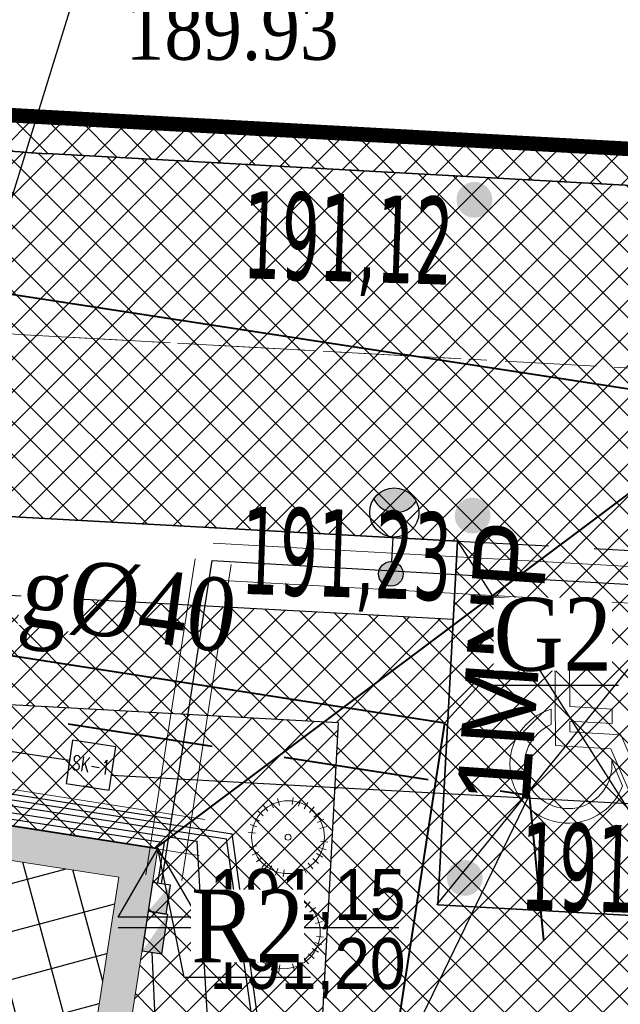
# Model space of a CAD drawing. Header units: metres. Extents: x 5484066 to 5586315, y 5680530 to 5718493.
# Tile 14 of 110: x 5516071.21 to 5516079.46, y 5683310.11 to 5683323.62. Entities that reach past the tile are written whole.
import ezdxf
from ezdxf import colors
from ezdxf.entities.mleader import LeaderData, LeaderLine
from ezdxf.enums import TextEntityAlignment as Align
from ezdxf.lldxf.tags import DXFTag
from ezdxf.math import Vec2, Vec3

# ---------------------------------------------------------------- set-up
doc = ezdxf.new("R2010")
doc.units = ezdxf.units.M
for name, pattern in [('01-SIM Weglinie-PZT-PTW_06-10-2025$0$CENTER', [2, 1.25, -0.25, 0.25, -0.25]), ('01-SIM Weglinie-PZT-PTW_06-10-2025$0$DASHED2', [0.375, 0.25, -0.125]), ('01-SIM Weglinie-PZT-PTW_06-10-2025$0$L_0_02', [0]), ('DASHEDX2', [1.5, 1, -0.5])]:
    doc.linetypes.add(name, pattern=pattern)
for name, color, linetype in [('!rzedne_projektowane_NOWE', 202, 'Continuous'), ('01-SIM Weglinie-PZT-PTW_06-10-2025$0$--EL_KALBE_Nn', 1, '01-SIM Weglinie-PZT-PTW_06-10-2025$0$--LINIA_nN'), ('01-SIM Weglinie-PZT-PTW_06-10-2025$0$--EL_LEGENDA', 1, 'Continuous'), ('01-SIM Weglinie-PZT-PTW_06-10-2025$0$--EL_projektowane', 1, 'Continuous'), ('01-SIM Weglinie-PZT-PTW_06-10-2025$0$--EL_ROZDZIELNICE', 1, 'Continuous'), ('01-SIM Weglinie-PZT-PTW_06-10-2025$0$A-Bilans', 184, 'Continuous'), ('01-SIM Weglinie-PZT-PTW_06-10-2025$0$A-Budynek', 7, 'Continuous'), ('01-SIM Weglinie-PZT-PTW_06-10-2025$0$A-Budynek szraf', 7, 'Continuous'), ('01-SIM Weglinie-PZT-PTW_06-10-2025$0$A-Chodniki', 251, 'Continuous'), ('01-SIM Weglinie-PZT-PTW_06-10-2025$0$A-Granica', 94, '01-SIM Weglinie-PZT-PTW_06-10-2025$0$CENTER'), ('01-SIM Weglinie-PZT-PTW_06-10-2025$0$A-Nasadzenia', 7, 'Continuous'), ('01-SIM Weglinie-PZT-PTW_06-10-2025$0$A-Nawierzchnie', 41, 'Continuous'), ('01-SIM Weglinie-PZT-PTW_06-10-2025$0$A-Parkingi', 52, 'Continuous'), ('01-SIM Weglinie-PZT-PTW_06-10-2025$0$A-Rzędne', 210, 'Continuous'), ('01-SIM Weglinie-PZT-PTW_06-10-2025$0$CEG_SEL_atrybut_bloku1', 7, 'Continuous'), ('01-SIM Weglinie-PZT-PTW_06-10-2025$0$CEG_SEL_atrybut_bloku2', 9, 'Continuous'), ('_xref', 7, 'Continuous')]:
    doc.layers.add(name, color=color, linetype=linetype)
for name, color, linetype, lineweight in [('01-SIM Weglinie-PZT-PTW_06-10-2025$0$A-Drogi', 251, 'Continuous', 35), ('01-SIM Weglinie-PZT-PTW_06-10-2025$0$D-Droga-Parking_Nr_pióra__89', 7, 'Continuous', 13), ('RR_gaz', 40, 'Continuous', 40), ('RR_kd', 106, 'Continuous', 40), ('RR_opis', 7, 'Continuous', 0), ('RR_opis_pzt', 7, 'Continuous', 13), ('RR_woda', 5, 'Continuous', 40)]:
    doc.layers.add(name, color=color, linetype=linetype, lineweight=lineweight)
doc.layers.add('01-SIM Weglinie-PZT-PTW_06-10-2025$0$EGB_DzialkaEwidencyjna', color=7, linetype='01-SIM Weglinie-PZT-PTW_06-10-2025$0$L_0_02', lineweight=18, true_color=0x000000)
doc.layers.add('01-SIM Weglinie-PZT-PTW_06-10-2025$0$siatka', color=7, linetype='Continuous', lineweight=25, true_color=0x000000)
doc.styles.add('01-SIM Weglinie-PZT-PTW_06-10-2025$0$GEO-INFO', font='arial.ttf')
doc.styles.add('01-SIM Weglinie-PZT-PTW_06-10-2025$0$MZSK01', font='arial.ttf', dxfattribs={"width": 0.8999999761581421, "height": 0.75})
doc.styles.add('01-SIM Weglinie-PZT-PTW_06-10-2025$0$ROMANS', font='romans', dxfattribs={"width": 0.9, "oblique": 15})
doc.styles.add('01-SIM Weglinie-PZT-PTW_06-10-2025$0$romansshx', font='ROMANS.SHX', dxfattribs={"width": 0.6})
doc.styles.add('01-SIM Weglinie-PZT-PTW_06-10-2025$0$STANDARD', font='simplex.shx')
doc.styles.add('Garamond', font='GARA.TTF', dxfattribs={"height": 1})
doc.styles.add('RR', font='GARA.TTF', dxfattribs={"height": 1.2})
doc.styles.add('verdena2', font='verdana.ttf', dxfattribs={"width": 0.5, "height": 0.75})
tags = doc.linetypes.add('01-SIM Weglinie-PZT-PTW_06-10-2025$0$--LINIA_nN', pattern='A,0.5,-0.2,["nN",01-SIM Weglinie-PZT-PTW_06-10-2025$0$STANDARD,S=0.1,R=0,X=-0.1,Y=-0.05],-0.25', length=0.95).pattern_tags.tags
tags[6] = DXFTag(74, 10)
tags = doc.linetypes.add('01-SIM Weglinie-PZT-PTW_06-10-2025$0$--LINIA_t', pattern='A,0.5,-0.2,["t",01-SIM Weglinie-PZT-PTW_06-10-2025$0$STANDARD,S=0.1,R=0,X=0,Y=-0.05],-0.25', length=0.95).pattern_tags.tags
tags[6] = DXFTag(74, 10)
pattern_1 = [(45, (0, 0), (-0.2245064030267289, 0.2245064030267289), []), (135, (0, 0), (-0.2245064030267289, -0.2245064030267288), [])]

# ---------------------------------------------------------------- blocks, each defined once
blk = doc.blocks.new('_None')
blk = doc.blocks.new('A$C68D0EB30')
at = {"layer": '!rzedne_projektowane_NOWE'}
for points in [[(-22.22945647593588, 0.4118864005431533, 1.000000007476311), (-22.72067975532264, 0.4078453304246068, 1.000000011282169)], [(-22.2534250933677, -3.919401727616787, 1.000000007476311), (-22.74464837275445, -3.923442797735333, 1.000000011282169)], [(-22.3619483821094, -8.891990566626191, 1.000000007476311), (-22.85317166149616, -8.896031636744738, 1.000000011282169)]]:
    blk.add_hatch(color=256, dxfattribs=at).paths.add_polyline_path(points)
at = {"layer": '!rzedne_projektowane_NOWE', "char_height": 1.2, "width": 25.41749475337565, "attachment_point": 1, "rotation": 358.16431947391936, "style": 'verdena2'}
for s, insert in [('191,12', (-25.62517008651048, 0.535540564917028, -10.29999999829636)), ('191,23', (-25.6491387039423, -3.795747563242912, -10.29999999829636)), ('191,28', (-21.81734959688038, -8.123427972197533, -10.29999999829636))]:
    blk.add_mtext(s, dxfattribs=dict(at, insert=insert))
blk = doc.blocks.new('01-SIM Weglinie-PZT-PTW_06-10-2025$0$Strop_25', base_point=(384.6727114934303, 8317.376193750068))
at = {"layer": '01-SIM Weglinie-PZT-PTW_06-10-2025$0$D-Droga-Parking_Nr_pióra__89', "color": 7, "linetype": 'Continuous', "lineweight": 13, "flags": 128}
blk.add_lwpolyline([(384.6727114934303, 8317.376193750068, 2.311134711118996), (484.476456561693, 8423.638179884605), (-187.7678748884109, 8380.275475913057), (-187.7678748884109, 7998.551792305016), (-614.8714594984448, 7785.000000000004), (-514.8714594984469, 7585.000000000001), (-425.4287403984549, 7629.721359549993), (-480.7073808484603, 7740.278640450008), (-87.76787488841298, 7936.748393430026), (-87.76787488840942, 8286.756623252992), (-14.87145949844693, 8291.481147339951), (-14.87145949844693, 7999.008930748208), (85.1285405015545, 8005.490078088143), (85.1285405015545, 8297.962294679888)], format="xyb", close=True, dxfattribs=at)
blk = doc.blocks.new('01-SIM Weglinie-PZT-PTW_06-10-2025$0$Strop_26', base_point=(60.41597088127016, 8423.417284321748))
at = {"layer": '01-SIM Weglinie-PZT-PTW_06-10-2025$0$D-Droga-Parking_Nr_pióra__89', "color": 7, "linetype": 'Continuous', "lineweight": 13, "flags": 128}
blk.add_lwpolyline([(60.41597088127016, 8423.417284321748, 1.599913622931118), (-437.0272916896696, 7904.109001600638), (-267.8198262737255, 7988.712734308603, -1.984208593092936), (-45.26098599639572, 8416.568205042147)], format="xyb", close=True, dxfattribs=at)
blk = doc.blocks.new('01-SIM Weglinie-PZT-PTW_06-10-2025$0$oprawa zewnetrzna stojaca')
for points in [[(2.625000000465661, 0, 0.2679491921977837), (2.25, 0.6495190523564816, 0.5773502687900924), (2.25, -0.6495190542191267, 0.267949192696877)], [(0.375, 0, 1.000000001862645), (-0.3749999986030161, 0, 1.000000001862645)]]:
    blk.add_hatch(color=256).paths.add_polyline_path(points)
blk.add_line((1.125000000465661, 0), (0.375, 0))
for centre, radius in [((1.875, 0), 0.7500000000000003), ((0, 0), 0.375)]:
    blk.add_circle(centre, radius)
blk.add_arc((2.625000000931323, -1.862645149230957e-09), 0.7500000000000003, 120.0000000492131, 239.999999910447)
at = {"layer": '01-SIM Weglinie-PZT-PTW_06-10-2025$0$CEG_SEL_atrybut_bloku1', "style": '01-SIM Weglinie-PZT-PTW_06-10-2025$0$ROMANS', "width": 0.6000000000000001, "flags": 8}
blk.add_attdef('TYP', text='', height=1, dxfattribs=at).set_placement((1.872500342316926, 0.900000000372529), align=Align.CENTER)
at = {"layer": '01-SIM Weglinie-PZT-PTW_06-10-2025$0$CEG_SEL_atrybut_bloku2', "style": '01-SIM Weglinie-PZT-PTW_06-10-2025$0$ROMANS', "width": 0.6, "flags": 8}
for tag, p in [('OPIS1', (1.872500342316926, -1.638064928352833)), ('OPIS2', (1.872500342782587, -2.499397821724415))]:
    blk.add_attdef(tag, text='', height=0.7500000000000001, dxfattribs=at).set_placement(p, align=Align.CENTER)
blk = doc.blocks.new('01-SIM Weglinie-PZT-PTW_06-10-2025$0$STUDNIA_SK_1')
blk.add_lwpolyline([(17076.30394538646, -4459.682393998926), (17136.30394538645, -4459.682393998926), (17136.30394538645, -4399.682393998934), (17076.30394538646, -4399.682393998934)], close=True)
for points in [[(17112.55394538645, -4399.682393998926), (17100.05394538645, -4399.682393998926)], [(17076.30394538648, -4435.932393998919), (17076.30394538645, -4423.432393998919)], [(17136.30394538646, -4435.932393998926), (17136.30394538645, -4423.432393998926)], [(17112.55394538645, -4459.682393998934), (17100.05394538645, -4459.682393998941)]]:
    blk.add_lwpolyline(points)
at = {"linetype": 'Continuous', "style": '01-SIM Weglinie-PZT-PTW_06-10-2025$0$romansshx', "width": 0.7}
blk.add_text('SK-1', height=20, rotation=359.9999999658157, dxfattribs=at).set_placement((17106.30394538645, -4429.682393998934), align=Align.MIDDLE)
blk = doc.blocks.new('01-SIM Weglinie-PZT-PTW_06-10-2025$0$A$C68E8CBC5')
at = {"layer": '01-SIM Weglinie-PZT-PTW_06-10-2025$0$--EL_ROZDZIELNICE', "linetype": 'Continuous', "transparency": 33554687}
h = blk.add_hatch(color=256, dxfattribs=at)
h.dxf.hatch_style = 1
edge = h.paths.add_edge_path()
edge.add_line((-133.7049541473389, -862.0743169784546), (175.2451829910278, -501.2538385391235))
edge.add_line((175.2459373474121, -501.2539796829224), (113.3421955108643, -900.3899621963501))
edge.add_line((113.3424291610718, -900.3906593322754), (-133.7039670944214, -862.0751552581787))
h = blk.add_hatch(color=256, dxfattribs=at)
h.dxf.hatch_style = 1
edge = h.paths.add_edge_path()
edge.add_line((138.0470895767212, -904.2250986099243), (-215.6988878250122, -1405.934794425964))
edge.add_line((-216.8497400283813, -1405.755877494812), (52.59836769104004, -1447.54767036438))
edge.add_line((52.59830570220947, -1447.548692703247), (138.047492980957, -904.225772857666))
at = {"layer": '01-SIM Weglinie-PZT-PTW_06-10-2025$0$--EL_KALBE_Nn', "linetype": '01-SIM Weglinie-PZT-PTW_06-10-2025$0$--LINIA_nN', "ltscale": 10}
for points in [[(-21995.90144920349, 10393.74455738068), (-22961.62227916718, 3996.531825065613), (190.0783262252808, 405.7929391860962)], [(51.12313175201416, -485.9577131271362), (742.5715684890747, 3951.440934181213)], [(742.5715684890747, 3951.440934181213), (17698.64844322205, 2979.842911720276)], [(-11114.40073299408, 1990.650136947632), (940.7311868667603, 132.6588373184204)], [(-11090.38876438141, 1883.455484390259), (537.6499252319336, 98.65619373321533)], [(-11052.11753368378, 1789.633140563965), (83.6134033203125, 81.26626205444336)], [(83.6134033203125, 81.26626205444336), (-5.055211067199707, -477.2448625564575)], [(-82.12332439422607, -1426.65124797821), (-36.05631732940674, -2419.043253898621)]]:
    blk.add_lwpolyline(points, dxfattribs=at)
for points, elevation in [([(-11142.59721183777, 2077.819470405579), (1019.870303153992, 202.412501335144)], 1801.182996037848), ([(1750.067922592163, -5069.931846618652), (1019.870303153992, 202.412501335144)], 1801.182996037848), ([(682.7326097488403, -2316.234209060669), (537.6499252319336, 98.65619373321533)], -1211.976646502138), ([(1695.944096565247, -5164.83296585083), (940.7311868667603, 132.6588373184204)], 900.5914980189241)]:
    blk.add_lwpolyline(points, dxfattribs=dict(at, elevation=elevation))
at = {"layer": '01-SIM Weglinie-PZT-PTW_06-10-2025$0$--EL_KALBE_Nn', "linetype": '01-SIM Weglinie-PZT-PTW_06-10-2025$0$--LINIA_t', "ltscale": 10}
for points in [[(-5955.999727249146, 1929.035199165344), (-1211.946317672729, 1209.825081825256)], [(17066.16879558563, 30.8084774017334), (-637.0974416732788, 998.7008829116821)]]:
    blk.add_lwpolyline(points, dxfattribs=at)
at = {"layer": '01-SIM Weglinie-PZT-PTW_06-10-2025$0$--EL_projektowane', "lineweight": 5}
for p, q in [((-22947.88927555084, 4087.503191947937), (641.9064149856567, 395.4457502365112)), ((758.754843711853, 4186.188400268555), (17802.3311662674, 3234.325210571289)), ((-164.3161773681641, -363.9113798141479), (511.7357654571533, 3974.679636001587)), ((329.7219782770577, -440.89385032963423), (1005.7739211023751, 3897.6971654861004)), ((730.873894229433, 3686.9663528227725), (17774.45021678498, 2735.103163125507)), ((-23025.203467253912, 3593.516840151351), (564.5922232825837, -98.54060156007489))]:
    blk.add_line(p, q, dxfattribs=at)
at = {"layer": '01-SIM Weglinie-PZT-PTW_06-10-2025$0$--EL_projektowane', "linetype": 'Continuous'}
for points in [[(-72.39984321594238, -466.8002033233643), (-133.7049541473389, -862.0743169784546), (113.3424291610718, -900.3906593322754), (174.6461067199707, -505.1152219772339)], [(138.0453357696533, -904.2220096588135), (-133.7055082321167, -862.0757369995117), (-217.9987468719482, -1405.57811164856), (53.75209712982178, -1447.724385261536)]]:
    blk.add_lwpolyline(points, close=True, dxfattribs=at)
at = {"layer": '01-SIM Weglinie-PZT-PTW_06-10-2025$0$--EL_LEGENDA'}
for name, p, xscale, yscale, zscale, rotation in [('01-SIM Weglinie-PZT-PTW_06-10-2025$0$oprawa zewnetrzna stojaca', (3197.92093372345, 3767.03869342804), 450.0000000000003, 450.0000000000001, 450.0000000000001, 86.88069590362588), ('01-SIM Weglinie-PZT-PTW_06-10-2025$0$STUDNIA_SK_1', (-163409.5710887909, 70579.5250339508), 10, 10, 10, 351.3794623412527)]:
    blk.add_blockref(name, p, dxfattribs=dict(at, xscale=xscale, yscale=yscale, zscale=zscale, rotation=rotation))
blk = doc.blocks.new('01-SIM Weglinie-PZT-PTW_06-10-2025')
at = {"layer": '01-SIM Weglinie-PZT-PTW_06-10-2025$0$A-Budynek', "linetype": 'ByBlock'}
h = blk.add_hatch(color=256, dxfattribs=at)
h.paths.add_polyline_path([(5516047.346706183, 5683315.767557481), (5516072.575074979, 5683311.854718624), (5516069.857698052, 5683294.334194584), (5516044.629329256, 5683298.247033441)], flags=16)
h.paths.add_polyline_path([(5516063.053508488, 5683293.395949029), (5516062.687879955, 5683293.452656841), (5516062.917776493, 5683294.934934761), (5516057.354293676, 5683295.797813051), (5516057.124397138, 5683294.31553513), (5516056.758768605, 5683294.372242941), (5516056.988665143, 5683295.854520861), (5516051.425182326, 5683296.717399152), (5516051.195285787, 5683295.23512123), (5516050.829657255, 5683295.291829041), (5516051.059553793, 5683296.774106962), (5516044.606704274, 5683297.774923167), (5516044.376807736, 5683296.292645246), (5516044.011179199, 5683296.349353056), (5516044.241075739, 5683297.831630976), (5516044.092847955, 5683297.85462063), (5516046.954293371, 5683316.30403878), (5516053.920999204, 5683315.223525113), (5516053.96104948, 5683315.520900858), (5516054.332603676, 5683315.463275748), (5516054.286624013, 5683315.16681788), (5516065.779654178, 5683313.384285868), (5516065.826357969, 5683313.682691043), (5516066.191521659, 5683313.6252744), (5516066.144886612, 5683313.327639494), (5516073.111556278, 5683312.247131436), (5516070.250110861, 5683293.797713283), (5516070.101883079, 5683293.820702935), (5516069.871986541, 5683292.338425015), (5516069.506358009, 5683292.395132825), (5516069.736254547, 5683293.877410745), (5516063.283405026, 5683294.878226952)])
at = {"layer": '01-SIM Weglinie-PZT-PTW_06-10-2025$0$A-Budynek szraf', "linetype": 'ByBlock', "transparency": 33554508}
h = blk.add_hatch(dxfattribs=at)
h.set_pattern_fill('ANSI37', color=256, scale=0.2, angle=59.99999999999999, style=0)
h.set_pattern_definition([(105, (-191.2213894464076, 9.313225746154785e-10), (-0.6133628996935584, -0.1643500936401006), []), (194.9999999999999, (-191.2213894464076, 9.313225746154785e-10), (0.1643500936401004, -0.6133628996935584), [])])
h.paths.add_polyline_path([(5516072.188769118, 5683309.363978), (5516067.782111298, 5683309.363978), (5516067.782111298, 5683306.64545265), (5516071.767134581, 5683306.645452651), (5516069.857698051, 5683294.334194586), (5516044.629329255, 5683298.247033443), (5516047.346706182, 5683315.767557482), (5516072.575074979, 5683311.854718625)])
h.paths.add_polyline_path([(5516054.454114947, 5683304.922500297), (5516060.695085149, 5683304.922500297), (5516060.695085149, 5683303.164174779), (5516054.454114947, 5683303.164174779)], flags=16)
at = {"layer": '01-SIM Weglinie-PZT-PTW_06-10-2025$0$A-Nawierzchnie', "linetype": 'ByBlock', "transparency": 33554508}
h = blk.add_hatch(dxfattribs=at)
h.set_pattern_fill('ANSI37', color=9, scale=0.1, style=0)
h.set_pattern_definition([(45, (615.2743167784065, 129.3192508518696), (-0.2245064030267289, 0.2245064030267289), []), (135, (615.2743167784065, 129.3192508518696), (-0.2245064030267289, -0.2245064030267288), [])])
h.paths.add_polyline_path([(5516099.6639383, 5683319.509563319), (5516093.18050492, 5683320.492467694, 0.02400827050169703), (5516090.889116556, 5683320.728043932), (5516071.666547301, 5683321.775596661, -0.02484724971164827), (5516069.295594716, 5683322.023371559), (5516062.302756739, 5683323.108692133, -0.3638266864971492), (5516061.032989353, 5683324.559218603), (5516063.231110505, 5683324.230619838), (5516064.490548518, 5683332.646905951), (5516062.29494606, 5683332.975128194), (5516065.4430103, 5683353.379441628, 0.414213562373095), (5516062.9339508, 5683356.800643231), (5516050.08979864, 5683358.776220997, 0.4141947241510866), (5516046.668626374, 5683356.267352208), (5516042.257273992, 5683327.598946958, 0.4142317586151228), (5516044.766305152, 5683324.177561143), (5516053.343595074, 5683322.858275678, -0.02007901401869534), (5516053.579985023, 5683322.812134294), (5516052.668604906, 5683316.935679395), (5516054.150876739, 5683316.705803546), (5516053.920999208, 5683315.223525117), (5516046.954293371, 5683316.304038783), (5516046.53358273, 5683313.591470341), (5516044.962368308, 5683313.835160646), (5516043.961552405, 5683307.382313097), (5516045.532766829, 5683307.138622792), (5516044.092847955, 5683297.854620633), (5516044.241075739, 5683297.831630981), (5516044.011179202, 5683296.349353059), (5516069.871986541, 5683292.33842502), (5516070.101883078, 5683293.820702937), (5516070.250110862, 5683293.797713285), (5516071.690029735, 5683303.081715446), (5516073.26124416, 5683302.838025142), (5516074.262060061, 5683309.290872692), (5516072.690845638, 5683309.534562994), (5516073.111556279, 5683312.247131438), (5516066.144886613, 5683313.327639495), (5516066.374772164, 5683314.809910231), (5516068.140582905, 5683314.536067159), (5516068.712784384, 5683314.452779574), (5516069.444190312, 5683314.361830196), (5516070.42180041, 5683314.267207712), (5516071.256411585, 5683314.210627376), (5516075.58645081, 5683313.974792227), (5516074.85022779, 5683300.465115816), (5516082.256583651, 5683299.380121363), (5516080.796957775, 5683289.416467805), (5516090.875183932, 5683287.94005766), (5516092.610210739, 5683299.78364581), (5516076.426464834, 5683302.154484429), (5516076.852947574, 5683309.980433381), (5516087.948828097, 5683309.370979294), (5516088.305421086, 5683315.861425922), (5516090.617040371, 5683315.735451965, -0.02400827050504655), (5516092.431056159, 5683315.548954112), (5516098.599416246, 5683314.613815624), (5516098.31852322, 5683313.306826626), (5516091.99430035, 5683314.28274265), (5516090.39067605, 5683303.90295513), (5516099.094000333, 5683302.561238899), (5516096.496908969, 5683285.74680292), (5516069.794551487, 5683289.86845434), (5516048.342630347, 5683290.09877717), (5516034.965910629, 5683291.963955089), (5516037.042734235, 5683305.715577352), (5516039.999341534, 5683324.308768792), (5516043.122031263, 5683343.075807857), (5516045.796543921, 5683360.442185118), (5516068.332659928, 5683356.975872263), (5516067.979837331, 5683322.47700484), (5516099.929928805, 5683320.735853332)])
h = blk.add_hatch(dxfattribs=at)
h.set_pattern_fill('ANSI37', color=254, scale=0.1, style=0)
h.set_pattern_definition(pattern_1)
h.paths.add_polyline_path([(5516068.531271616, 5683317.08214428), (5516059.777261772, 5683318.440806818, -0.2278659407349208), (5516055.492519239, 5683321.385115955, 0.2282237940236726), (5516053.346113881, 5683322.857893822), (5516044.768823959, 5683324.177179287, -0.4142317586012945), (5516042.259792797, 5683327.598565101), (5516046.67114518, 5683356.266970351, -0.4141947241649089), (5516050.092317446, 5683358.775839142), (5516062.936469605, 5683356.800261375, -0.4142135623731), (5516065.445529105, 5683353.379059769), (5516061.052606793, 5683324.81862364, 0.4138459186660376), (5516062.305275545, 5683323.108310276), (5516069.29811352, 5683322.022989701, 0.02484724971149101), (5516071.669066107, 5683321.775214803), (5516090.891635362, 5683320.727662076, -0.02400827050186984), (5516093.18302372, 5683320.492085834), (5516099.663938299, 5683319.509563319), (5516098.60193505, 5683314.613433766), (5516092.433574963, 5683315.548572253, 0.02400827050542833), (5516090.619559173, 5683315.735070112), (5516071.396589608, 5683316.78264465, -0.02481899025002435), (5516068.534925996, 5683317.081537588)])
h.paths.add_polyline_path([(5516047.432022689, 5683328.326347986), (5516056.322993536, 5683326.958814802, 0.4142135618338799), (5516056.893193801, 5683327.376991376), (5516060.693785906, 5683352.086412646, 0.414213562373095), (5516060.275609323, 5683352.656612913), (5516051.384638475, 5683354.0241461, 0.414213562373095), (5516050.814438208, 5683353.605969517), (5516047.013846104, 5683328.896548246, 0.414213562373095)], flags=16)
h = blk.add_hatch(dxfattribs=at)
h.set_pattern_fill('ANSI37', color=254, scale=0.1, style=0)
h.set_pattern_definition(pattern_1)
h.paths.add_polyline_path([(5516054.150876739, 5683316.705803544), (5516052.668606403, 5683316.935689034), (5516053.580017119, 5683322.812341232, -0.1353740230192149), (5516054.979079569, 5683322.045883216), (5516054.150884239, 5683316.705792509)])
h.paths.add_polyline_path([(5516075.58643011, 5683313.974658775), (5516074.85022779, 5683300.465115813), (5516082.256583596, 5683299.380121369), (5516082.531984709, 5683301.260056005), (5516076.426464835, 5683302.154484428), (5516076.852947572, 5683309.98043338), (5516087.948828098, 5683309.370979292), (5516088.035863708, 5683310.868452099), (5516076.93431231, 5683311.47347454), (5516077.165830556, 5683315.390813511), (5516071.338034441, 5683315.708404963, -0.02490027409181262), (5516068.360565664, 5683316.019882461), (5516062.320855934, 5683316.956554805), (5516062.090966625, 5683315.474323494), (5516068.130859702, 5683314.537575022, 0.02482606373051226), (5516071.256411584, 5683314.210627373), (5516075.586450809, 5683313.974792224)])
h = blk.add_hatch(dxfattribs=at)
h.set_pattern_fill('ANSI37', color=253, scale=0.1, style=0)
h.set_pattern_definition(pattern_1)
h.paths.add_polyline_path([(5516077.224385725, 5683316.465053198), (5516076.93431039, 5683311.473442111), (5516088.035863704, 5683310.868452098), (5516088.307939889, 5683315.861044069)])
at = {"layer": '01-SIM Weglinie-PZT-PTW_06-10-2025$0$A-Budynek', "linetype": 'ByBlock'}
for p, q in [((5516046.954293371, 5683316.304038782), (5516073.111556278, 5683312.247131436)), ((5516073.111556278, 5683312.247131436), (5516068.161702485, 5683313.014837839))]:
    blk.add_line(p, q, dxfattribs=at)
at = {"layer": '01-SIM Weglinie-PZT-PTW_06-10-2025$0$A-Budynek', "linetype": 'Continuous', "lineweight": 13}
for points in [[(5516044.011179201, 5683296.349353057), (5516044.241075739, 5683297.831630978), (5516044.092847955, 5683297.854620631), (5516046.954293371, 5683316.304038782), (5516053.920999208, 5683315.223525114), (5516053.96104948, 5683315.520900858), (5516054.332603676, 5683315.463275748), (5516054.286624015, 5683315.166817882), (5516065.779654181, 5683313.384285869), (5516065.826357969, 5683313.682691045), (5516066.191521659, 5683313.625274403), (5516066.144886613, 5683313.327639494), (5516073.111556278, 5683312.247131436), (5516070.250110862, 5683293.797713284), (5516070.101883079, 5683293.820702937), (5516069.871986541, 5683292.338425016)], [(5516047.346706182, 5683315.767557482), (5516072.575074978, 5683311.854718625), (5516069.857698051, 5683294.334194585), (5516044.629329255, 5683298.247033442)]]:
    blk.add_lwpolyline(points, close=True, dxfattribs=at)
at = {"layer": '01-SIM Weglinie-PZT-PTW_06-10-2025$0$A-Chodniki'}
for p, q in [((5516071.33803444, 5683315.708404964), (5516077.165830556, 5683315.390813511)), ((5516071.256411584, 5683314.210627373), (5516075.58643011, 5683313.974658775)), ((5516075.586450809, 5683313.974792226), (5516074.85022779, 5683300.465115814))]:
    blk.add_line(p, q, dxfattribs=at)
at = {"layer": '01-SIM Weglinie-PZT-PTW_06-10-2025$0$A-Chodniki', "linetype": 'ByBlock'}
blk.add_line((5516088.035863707, 5683310.868452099), (5516076.952309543, 5683311.472461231), dxfattribs=at)
at = {"layer": '01-SIM Weglinie-PZT-PTW_06-10-2025$0$A-Chodniki'}
for centre, radius, start, end in [((5516072.974610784, 5683345.739544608), 30.07570000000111, 261.193769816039, 266.8806958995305), ((5516072.974610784, 5683345.739544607), 31.5757000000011, 261.1937698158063, 266.8806958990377)]:
    blk.add_arc(centre, radius, start, end, dxfattribs=at)
at = {"layer": '01-SIM Weglinie-PZT-PTW_06-10-2025$0$A-Drogi', "linetype": 'ByBlock'}
for p, q in [((5516071.669066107, 5683321.775214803), (5516090.891635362, 5683320.727662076)), ((5516071.396589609, 5683316.78264465), (5516077.224385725, 5683316.465053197)), ((5516076.952309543, 5683311.472461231), (5516077.224385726, 5683316.465053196)), ((5516076.952309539, 5683311.472461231), (5516088.035863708, 5683310.868452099))]:
    blk.add_line(p, q, dxfattribs=at)
at = {"layer": '01-SIM Weglinie-PZT-PTW_06-10-2025$0$A-Drogi', "color": 141, "linetype": '01-SIM Weglinie-PZT-PTW_06-10-2025$0$CENTER', "lineweight": 15}
for p, q in [((5516071.532627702, 5683319.278940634), (5516077.360423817, 5683318.96134918)), ((5516071.884645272, 5683319.259757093), (5516090.75559727, 5683318.231366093))]:
    blk.add_line(p, q, dxfattribs=at)
at = {"layer": '01-SIM Weglinie-PZT-PTW_06-10-2025$0$A-Drogi', "linetype": 'ByBlock'}
for centre, radius, start, end in [((5516072.9750318, 5683345.739656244), 24.00000000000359, 261.1872972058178, 266.8806958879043), ((5516072.974631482, 5683345.739678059), 29.0000000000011, 261.1937698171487, 266.880695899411)]:
    blk.add_arc(centre, radius, start, end, dxfattribs=at)
at = {"layer": '01-SIM Weglinie-PZT-PTW_06-10-2025$0$A-Drogi', "color": 141, "linetype": '01-SIM Weglinie-PZT-PTW_06-10-2025$0$CENTER', "lineweight": 15}
blk.add_arc((5516072.974631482, 5683345.739678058), 26.50000000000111, 261.1937698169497, 266.8806959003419, dxfattribs=at)
at = {"layer": '01-SIM Weglinie-PZT-PTW_06-10-2025$0$A-Granica', "lineweight": 13, "ltscale": 2}
blk.add_lwpolyline([(5516043.122031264, 5683343.075807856, 0.2, 0.2, 0), (5516045.796543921, 5683360.442185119, 0.2, 0.2, 0), (5516068.332659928, 5683356.975872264, 0.2, 0.2, 0), (5516067.97983733, 5683322.477004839, 0.2, 0.2, 0), (5516099.929928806, 5683320.735853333, 0.2, 0.2, 0), (5516098.318523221, 5683313.306826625, 0.2, 0.2, 0), (5516091.99430035, 5683314.282742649, 0.2, 0.2, 0), (5516090.39067605, 5683303.902955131, 0.2, 0.2, 0), (5516099.094000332, 5683302.5612389, 0.2, 0.2, 0), (5516096.496908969, 5683285.74680292, 0.2, 0.2, 0), (5516069.794551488, 5683289.86845434, 0.2, 0.2, 0), (5516048.342630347, 5683290.098777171, 0.2, 0.2, 0), (5516034.965910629, 5683291.96395509, 0.2, 0.2, 0), (5516037.042734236, 5683305.715577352, 0.2, 0.2, 0), (5516039.999341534, 5683324.308768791, 0.2, 0.2, 0)], format="xyseb", close=True, dxfattribs=at)
at = {"layer": '01-SIM Weglinie-PZT-PTW_06-10-2025$0$A-Nasadzenia', "color": 72, "linetype": 'Continuous', "lineweight": 13}
for p, q in [((5516074.778447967, 5683312.835048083), (5516074.751896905, 5683312.931458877)), ((5516074.953569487, 5683312.847746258), (5516074.965934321, 5683312.946978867)), ((5516074.621516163, 5683312.756300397), (5516074.560091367, 5683312.835211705)), ((5516074.696104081, 5683312.803402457), (5516074.651254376, 5683312.892780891)), ((5516075.039617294, 5683312.828310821), (5516075.071103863, 5683312.923224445)), ((5516075.12022005, 5683312.792461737), (5516075.169618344, 5683312.879408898)), ((5516075.19228024, 5683312.741576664), (5516075.257691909, 5683312.81721603)), ((5516074.506665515, 5683312.62349182), (5516074.419718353, 5683312.67289011)), ((5516074.557550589, 5683312.69555201), (5516074.481911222, 5683312.760963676)), ((5516075.253028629, 5683312.677611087), (5516075.331939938, 5683312.739035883)), ((5516074.470816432, 5683312.542889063), (5516074.375902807, 5683312.574375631)), ((5516075.300130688, 5683312.603023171), (5516075.389509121, 5683312.647872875)), ((5516075.331776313, 5683312.520679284), (5516075.428187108, 5683312.547230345)), ((5516074.451380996, 5683312.456841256), (5516074.352148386, 5683312.469206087)), ((5516074.46407917, 5683312.281719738), (5516074.367668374, 5683312.255168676)), ((5516075.325039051, 5683312.259509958), (5516075.419952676, 5683312.228023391)), ((5516075.344474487, 5683312.345557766), (5516075.443707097, 5683312.333192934)), ((5516074.495724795, 5683312.19937585), (5516074.406346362, 5683312.154526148)), ((5516074.542826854, 5683312.124787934), (5516074.463915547, 5683312.063363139)), ((5516075.289189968, 5683312.178907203), (5516075.376137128, 5683312.129508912)), ((5516074.603575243, 5683312.060822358), (5516074.538163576, 5683311.98518299)), ((5516074.675635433, 5683312.009937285), (5516074.626237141, 5683311.922990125)), ((5516075.099751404, 5683311.998996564), (5516075.144601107, 5683311.909618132)), ((5516075.174339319, 5683312.046098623), (5516075.235764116, 5683311.967187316)), ((5516075.238304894, 5683312.106847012), (5516075.313944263, 5683312.041435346)), ((5516074.756238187, 5683311.974088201), (5516074.724751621, 5683311.879174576)), ((5516074.842285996, 5683311.954652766), (5516074.829921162, 5683311.855420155)), ((5516075.017407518, 5683311.967350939), (5516075.043958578, 5683311.870940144)), ((5516074.637494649, 5683311.499342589), (5516074.592644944, 5683311.588721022)), ((5516074.719838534, 5683311.530988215), (5516074.693287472, 5683311.627399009)), ((5516074.894960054, 5683311.543686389), (5516074.907324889, 5683311.642918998)), ((5516074.981007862, 5683311.524250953), (5516075.012494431, 5683311.619164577)), ((5516074.498941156, 5683311.391492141), (5516074.423301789, 5683311.456903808)), ((5516074.56290673, 5683311.452240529), (5516074.501481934, 5683311.531151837)), ((5516075.061610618, 5683311.488401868), (5516075.111008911, 5683311.575349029)), ((5516075.133670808, 5683311.437516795), (5516075.199082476, 5683311.513156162)), ((5516074.448056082, 5683311.319431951), (5516074.361108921, 5683311.368830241)), ((5516075.194419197, 5683311.373551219), (5516075.273330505, 5683311.434976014)), ((5516075.241521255, 5683311.298963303), (5516075.330899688, 5683311.343813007)), ((5516074.412206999, 5683311.238829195), (5516074.317293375, 5683311.270315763)), ((5516075.273166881, 5683311.216619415), (5516075.369577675, 5683311.243170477)), ((5516074.392771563, 5683311.152781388), (5516074.293538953, 5683311.165146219)), ((5516075.285865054, 5683311.041497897), (5516075.385097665, 5683311.029133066)), ((5516074.405469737, 5683310.977659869), (5516074.309058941, 5683310.951108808)), ((5516075.266429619, 5683310.95545009), (5516075.361343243, 5683310.923963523)), ((5516074.437115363, 5683310.895315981), (5516074.34773693, 5683310.850466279)), ((5516074.484217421, 5683310.820728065), (5516074.405306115, 5683310.75930327)), ((5516075.179695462, 5683310.802787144), (5516075.255334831, 5683310.737375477)), ((5516075.230580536, 5683310.874847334), (5516075.317527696, 5683310.825449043)), ((5516074.54496581, 5683310.75676249), (5516074.479554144, 5683310.681123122)), ((5516074.617026, 5683310.705877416), (5516074.567627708, 5683310.618930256)), ((5516074.697628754, 5683310.670028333), (5516074.666142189, 5683310.575114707)), ((5516074.783676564, 5683310.650592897), (5516074.771311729, 5683310.551360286)), ((5516074.958798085, 5683310.663291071), (5516074.985349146, 5683310.566880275)), ((5516075.041141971, 5683310.694936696), (5516075.085991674, 5683310.605558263)), ((5516075.115729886, 5683310.742038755), (5516075.177154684, 5683310.663127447))]:
    blk.add_line(p, q, dxfattribs=at)
for centre, radius in [((5516074.897927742, 5683312.401199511), 0.4999999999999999), ((5516074.897927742, 5683312.401199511), 0.04153790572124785), ((5516074.83931831, 5683311.097139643), 0.4999999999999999), ((5516074.83931831, 5683311.097139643), 0.04153790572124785)]:
    blk.add_circle(centre, radius, dxfattribs=at)
at = {"layer": '01-SIM Weglinie-PZT-PTW_06-10-2025$0$A-Parkingi', "linetype": '01-SIM Weglinie-PZT-PTW_06-10-2025$0$DASHED2', "ltscale": 5}
blk.add_line((5516077.224385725, 5683316.465053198), (5516088.307939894, 5683315.861044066), dxfattribs=at)
at = {"layer": '01-SIM Weglinie-PZT-PTW_06-10-2025$0$A-Parkingi'}
blk.add_line((5516077.224385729, 5683316.465053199), (5516080.528248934, 5683311.264621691, 10.29999999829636), dxfattribs=at)
at = {"layer": '01-SIM Weglinie-PZT-PTW_06-10-2025$0$A-Parkingi', "linetype": 'ByBlock'}
blk.add_line((5516080.818322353, 5683316.256200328, 10.29999999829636), (5516076.93431231, 5683311.47347454, 10.29999999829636), dxfattribs=at)
at = {"layer": '01-SIM Weglinie-PZT-PTW_06-10-2025$0$A-Rzędne', "color": 26}
blk.add_line((5516072.568175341, 5683311.161860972), (5516076.415686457, 5683311.16186097), dxfattribs=at)
blk.add_lwpolyline([(5516073.111556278, 5683312.247131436), (5516073.65493722, 5683311.30596804), (5516072.568175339, 5683311.30596804)], close=True, dxfattribs=at)
at = {"layer": '01-SIM Weglinie-PZT-PTW_06-10-2025$0$EGB_DzialkaEwidencyjna', "linetype": 'CONTINUOUS', "lineweight": 18}
for p, q in [((5516043.12203126, 5683343.07580782), (5516045.79654433, 5683360.44218779)), ((5516045.79654433, 5683360.44218779), (5516068.33265741, 5683356.97562613)), ((5516067.97983733, 5683322.47700484), (5516068.33265741, 5683356.97562613)), ((5516068.33265741, 5683356.97562613), (5516067.97983733, 5683322.47700484)), ((5516068.33265741, 5683356.97562613), (5516082.79759763, 5683354.76518186)), ((5516082.79759763, 5683354.76518186), (5516106.56870466, 5683351.09674592)), ((5516106.56870466, 5683351.09674592), (5516099.92950166, 5683320.73587661)), ((5516039.99934157, 5683324.30876901), (5516043.12203126, 5683343.07580782)), ((5516037.04273425, 5683305.71557745), (5516039.99934157, 5683324.30876901)), ((5516099.92950166, 5683320.73587661), (5516067.97983733, 5683322.47700484)), ((5516067.97983733, 5683322.47700484), (5516099.92950166, 5683320.73587661)), ((5516099.92950166, 5683320.73587661), (5516098.31853744, 5683313.30682443)), ((5516091.99430035, 5683314.28274265), (5516090.39067605, 5683303.90295513)), ((5516098.31853744, 5683313.30682443), (5516091.99430035, 5683314.28274265)), ((5516034.96591063, 5683291.96395509), (5516037.04273425, 5683305.71557745)), ((5516090.39067605, 5683303.90295513), (5516099.09400033, 5683302.5612389)), ((5516099.09400033, 5683302.5612389), (5516096.49690897, 5683285.74680292)), ((5516048.34263034, 5683290.09877717), (5516034.96591063, 5683291.96395509)), ((5516069.7945515, 5683289.86845434), (5516048.34263034, 5683290.09877717)), ((5516096.49690897, 5683285.74680292), (5516069.7945515, 5683289.86845434))]:
    blk.add_line(p, q, dxfattribs=at)
at = {"layer": '01-SIM Weglinie-PZT-PTW_06-10-2025$0$A-Parkingi', "xscale": 0.002, "yscale": 0.002, "zscale": 0.002000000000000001, "rotation": 86.6741358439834}
for name, p in [('01-SIM Weglinie-PZT-PTW_06-10-2025$0$Strop_25', (5516078.758650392, 5683314.794344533, 10.30000000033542)), ('01-SIM Weglinie-PZT-PTW_06-10-2025$0$Strop_26', (5516078.509302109, 5683314.159227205, 10.30000000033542))]:
    blk.add_blockref(name, p, dxfattribs=at)
at = {"layer": '01-SIM Weglinie-PZT-PTW_06-10-2025$0$siatka', "linetype": 'ByBlock', "xscale": 0.001, "yscale": 0.001, "zscale": 0.001}
blk.add_blockref('01-SIM Weglinie-PZT-PTW_06-10-2025$0$A$C68E8CBC5', (5516073.111556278, 5683312.247131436), dxfattribs=at)
at = {"layer": '01-SIM Weglinie-PZT-PTW_06-10-2025$0$A-Bilans', "linetype": 'ByBlock', "insert": (5516077.210312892, 5683312.898277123, 1.95487357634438e-09), "char_height": 1, "width": 2.445415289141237, "attachment_point": 1, "rotation": 86.04027644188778, "style": '01-SIM Weglinie-PZT-PTW_06-10-2025$0$GEO-INFO'}
blk.add_mtext('1MNP', dxfattribs=at)
at = {"layer": '01-SIM Weglinie-PZT-PTW_06-10-2025$0$A-Rzędne', "color": 26, "char_height": 0.7, "width": 24.42791907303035, "attachment_point": 1, "rotation": 1.3349936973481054e-09, "style": '01-SIM Weglinie-PZT-PTW_06-10-2025$0$MZSK01'}
for s, insert in [('\\A1;191,15', (5516073.818191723, 5683311.966419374)), ('\\A1;191,20', (5516073.818191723, 5683311.019017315))]:
    blk.add_mtext(s, dxfattribs=dict(at, insert=insert))

msp = doc.modelspace()

# ---------------------------------------------------------------- linework, layer by layer
at = {"layer": 'RR_gaz'}
for q in [(5516063.74071453, 5683316.030611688), (5516074.6834235, 5683298.730351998)]:
    msp.add_line((5516077.046615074, 5683313.966909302), q, dxfattribs=at)
at = {"layer": 'RR_woda', "linetype": 'DASHEDX2', "ltscale": 2}
for p, q in [((5516065.950220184, 5683314.878359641), (5516078.207352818, 5683312.977317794)), ((5516078.207352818, 5683312.977317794), (5516080.591352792, 5683288.513689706))]:
    msp.add_line(p, q, dxfattribs=at)

# ---------------------------------------------------------------- block references
at = {"layer": '_xref'}
for name, p in [('01-SIM Weglinie-PZT-PTW_06-10-2025', (0, 0)), ('A$C68D0EB30', (5516099.929928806, 5683320.735853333))]:
    msp.add_blockref(name, p, dxfattribs=at)

# ---------------------------------------------------------------- next in the draw order: texts
at = {"layer": 'RR_opis_pzt', "insert": (5516071.316128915, 5683316.308858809), "char_height": 1, "width": 0.8129386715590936, "attachment_point": 1, "rotation": 352.3872424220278, "style": 'RR', "bg_fill": 3, "box_fill_scale": 1, "bg_fill_color": 256, "bg_fill_true_color": 13158600, "bg_fill_transparency": 0}
msp.add_mtext('g%%c40', dxfattribs=at)

# ---------------------------------------------------------------- next in the draw order: leaders
at = {"layer": 'RR_opis'}
ml = msp.add_multileader_mtext('Standard', dxfattribs=at)
ml.set_content('191.23\\P190.53 189.93', color=256, style='Garamond')
ml.set_leader_properties()
ml.set_arrow_properties(name='NONE')
ml.build(insert=Vec2(0, 0))
ml.multileader.update_dxf_attribs({"text_left_attachment_type": 6, "text_right_attachment_type": 6, "dogleg_length": 0.1})
ctx = ml.context
ctx.base_point, ctx.char_height, ctx.landing_gap_size, ctx.plane_origin = Vec3(5516072.469066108, 5683325.575214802), 0.8, 0.1, Vec3(-1103266.078765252, 54715.49402660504)
ctx.left_attachment, ctx.right_attachment = 6, 6
notes = []
notes.append((ctx, [(0, (1, 1, 0), (5516072.469066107, 5683325.575214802), (1, 0), 0.1, [(0, [(5516069.602656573, 5683316.323366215)], 0, [])])]))
ctx.mtext.insert, ctx.mtext.width = Vec3(5516072.669066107, 5683326.535214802), 3.338219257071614
ctx.mtext.has_bg_fill, ctx.mtext.bg_color, ctx.mtext.bg_scale_factor, ctx.mtext.bg_transparency, ctx.mtext.use_window_bg_color = 1, -1027028792, 1, 0, 1
ml = msp.add_multileader_mtext('Standard', dxfattribs=at)
ml.set_content('G2', color=256, style='Garamond')
ml.set_leader_properties()
ml.set_arrow_properties(name='NONE')
ml.build(insert=Vec2(0, 0))
ml.multileader.update_dxf_attribs({"text_left_attachment_type": 6, "text_right_attachment_type": 6, "dogleg_length": 0.1})
ctx = ml.context
ctx.base_point, ctx.char_height, ctx.landing_gap_size, ctx.plane_origin = Vec3(5516077.718649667, 5683314.487059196), 1, 0.1, Vec3(-1103258.672546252, 54713.21409181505)
ctx.left_attachment, ctx.right_attachment = 6, 6
notes.append((ctx, [(0, (1, 1, 0), (5516077.518649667, 5683314.487059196), (1, 0), 0.1, [(0, [(5516077.046615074, 5683313.966909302)], 0, [])])]))
ctx.mtext.insert = Vec3(5516077.718649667, 5683315.687059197)
ctx.mtext.has_bg_fill, ctx.mtext.bg_color, ctx.mtext.bg_scale_factor, ctx.mtext.bg_transparency, ctx.mtext.use_window_bg_color = 1, -1027028792, 1, 0, 1
ml = msp.add_multileader_mtext('Standard', dxfattribs=at)
ml.set_content('W2', color=256, style='Garamond')
ml.set_leader_properties()
ml.set_arrow_properties(name='NONE')
ml.build(insert=Vec2(0, 0))
ml.multileader.update_dxf_attribs({"text_left_attachment_type": 6, "text_right_attachment_type": 6, "dogleg_length": 0.1})
ctx = ml.context
ctx.base_point, ctx.char_height, ctx.landing_gap_size, ctx.plane_origin = Vec3(5516073.80301815, 5683308.49085233), 1, 0.1, Vec3(-1103257.511808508, 54712.22450030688)
ctx.left_attachment, ctx.right_attachment, ctx.text_align_type = 6, 6, 2
notes.append((ctx, [(0, (1, 1, 0), (5516076.028043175, 5683308.49085233), (-1, 0), 0.1, [(0, [(5516078.207352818, 5683312.977317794)], 0, [])])]))
ctx.mtext.insert, ctx.mtext.alignment = Vec3(5516075.828043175, 5683309.69085233), 3
ctx.mtext.has_bg_fill, ctx.mtext.bg_color, ctx.mtext.bg_scale_factor, ctx.mtext.bg_transparency, ctx.mtext.use_window_bg_color = 1, -1027028792, 1, 0, 1
for ctx, leaders in notes:
    for number, flags, end, landing, length, lines in leaders:
        leader = LeaderData()
        leader.index, (leader.has_last_leader_line, leader.has_dogleg_vector, leader.attachment_direction) = number, flags
        leader.last_leader_point, leader.dogleg_vector, leader.dogleg_length = Vec3(end), Vec3(landing), length
        for number, points, colour, breaks in lines:
            line = LeaderLine()
            line.index, line.vertices, line.color, line.breaks = number, Vec3.list(points), colors.encode_raw_color(colour), breaks
            leader.lines.append(line)
        ctx.leaders.append(leader)

# ---------------------------------------------------------------- next in the draw order: linework, layer by layer
at = {"layer": 'RR_kd'}
for p, q in [((5516080.565697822, 5683318.397354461), (5516057.678148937, 5683321.904085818)), ((5516073.084691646, 5683312.251298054), (5516080.677845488, 5683317.941630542))]:
    msp.add_line(p, q, dxfattribs=at)

# ---------------------------------------------------------------- next in the draw order: leaders
at = {"layer": 'RR_opis'}
ml = msp.add_multileader_mtext('Standard', dxfattribs=at)
ml.set_content('R2', color=256, style='Garamond')
ml.set_leader_properties()
ml.set_arrow_properties(name='NONE')
ml.build(insert=Vec2(0, 0))
ml.multileader.update_dxf_attribs({"text_left_attachment_type": 6, "text_right_attachment_type": 6, "dogleg_length": 0})
ctx = ml.context
ctx.base_point, ctx.char_height, ctx.landing_gap_size, ctx.plane_origin = Vec3(5516074.232054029, 5683310.482494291), 1, 0.1, Vec3(-1103262.640529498, 54711.47190803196)
ctx.left_attachment, ctx.right_attachment = 6, 6
notes = []
notes.append((ctx, [(0, (1, 1, 0), (5516073.467289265, 5683310.482494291), (1, 0), 0, [(0, [(5516073.104370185, 5683312.251389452)], 0, [])])]))
ctx.mtext.insert = Vec3(5516073.567289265, 5683311.682494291)
ctx.mtext.has_bg_fill, ctx.mtext.bg_color, ctx.mtext.bg_scale_factor, ctx.mtext.bg_transparency, ctx.mtext.use_window_bg_color = 1, -1027028792, 1, 0, 1
for ctx, leaders in notes:
    for number, flags, end, landing, length, lines in leaders:
        leader = LeaderData()
        leader.index, (leader.has_last_leader_line, leader.has_dogleg_vector, leader.attachment_direction) = number, flags
        leader.last_leader_point, leader.dogleg_vector, leader.dogleg_length = Vec3(end), Vec3(landing), length
        for number, points, colour, breaks in lines:
            line = LeaderLine()
            line.index, line.vertices, line.color, line.breaks = number, Vec3.list(points), colors.encode_raw_color(colour), breaks
            leader.lines.append(line)
        ctx.leaders.append(leader)

doc.saveas('drawing.dxf')
